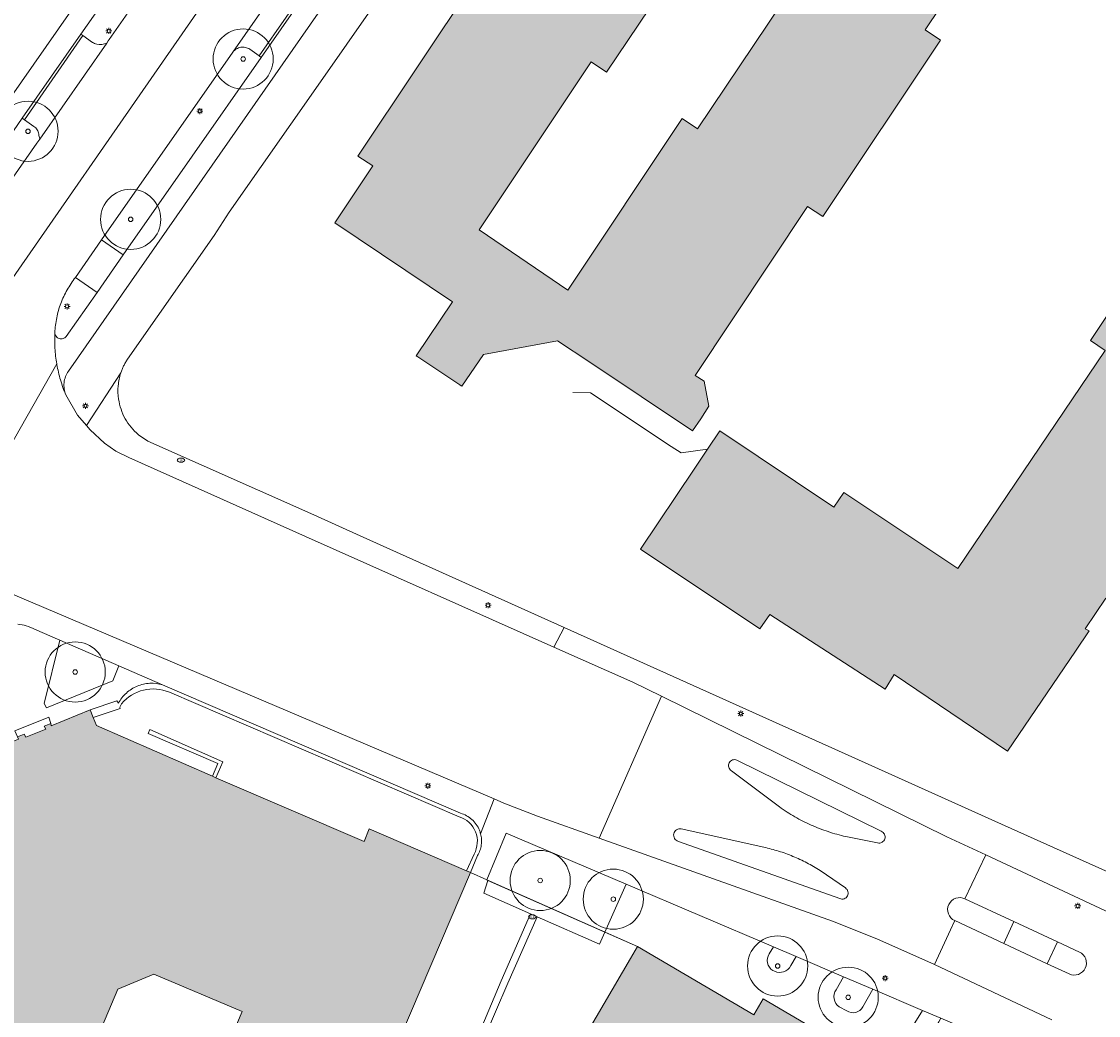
# Model space of a CAD drawing. Header units: metres. Extents: x 187482 to 189800, y 333582 to 335019.
# Tile 65 of 256: x 188172 to 188262, y 334068 to 334151. Entities that reach past the tile are written whole.
import ezdxf
from ezdxf.enums import TextEntityAlignment as Align

# ---------------------------------------------------------------- set-up
doc = ezdxf.new("R2010")
doc.units = ezdxf.units.M
doc.layers.get('0').update_dxf_attribs({"color": 252, "lineweight": 18})
for name, color, linetype, lineweight in [('B-WE-GR-BEPLANTING_CULTUUR_HEESTERS-GV', 252, 'Continuous', 18), ('B-WE-GR-BOOM-S', 252, 'Continuous', 18), ('B-WE-GR-HAAG-G', 252, 'GR-HAAG1-SO', 18), ('B-WE-IE-MEUBILAIR-S', 252, 'Continuous', 18), ('B-WE-IE-TERREINAFSCHEIDING_KUNSTMATIG_HEKWERK-G', 252, 'IE-TERREINAFSCHEIDING_KUNSTMATIG-SO', 18), ('B-WE-IE-TERREINAFSCHEIDING_KUNSTMATIG_MUUR-G', 252, 'IE-TERREINAFSCHEIDING_KUNSTMATIG-SO', 18), ('B-WE-OG-BEBOUWING-GV', 252, 'Continuous', 18), ('B-WE-OG-TERREIN_ERF-GV', 252, 'Continuous', 18), ('B-WE-VH-GESLOTENVERHARDING_ASFALT-GV', 252, 'Continuous', 18), ('B-WE-VH-ONVERHARD_ZAND-GV', 252, 'Continuous', 18), ('B-WE-VH-OPENVERHARDING_BETONELEMENT-GV', 252, 'Continuous', 18), ('B-WE-VH-OPENVERHARDING_BETONSTRAATSTEEN-GV', 252, 'Continuous', 18), ('B-WE-VH-OPENVERHARDING_STRAATBAKSTEEN-GV', 252, 'Continuous', 18), ('B-WE-VH-OPENVERHARDING_TEGEL-GV', 252, 'Continuous', 18)]:
    doc.layers.add(name, color=color, linetype=linetype, lineweight=lineweight)
doc.layers.add('B-WE-OG-BEBOUWING-V', color=7, linetype='Continuous', lineweight=18, true_color=0xf0f0f0)
doc.styles.add('NLCS-ISO', font='NLCS-ISO.ttf')
doc.linetypes.add('GR-HAAG1-SO', pattern='A,6,[176,NLCS.SHX,S=0.125,R=0,X=0,Y=0],-2', length=8)
doc.linetypes.add('IE-TERREINAFSCHEIDING_KUNSTMATIG-SO', pattern='A,4,[82,NLCS.SHX,S=0.75,R=90,X=0,Y=0],4,-2', length=10)

# ---------------------------------------------------------------- blocks, each defined once
blk = doc.blocks.new('SIE-MEUBILAIR_PAAL_LICHTMAST-SO')
for points in [[(-0.62, 0), (-1, 0)], [(-0.71, 0.71), (-0.44, 0.44)], [(0, 1), (0, 0.62)], [(0.44, 0.44), (0.71, 0.71)], [(1, 0), (0.62, 0)], [(-0.71, -0.71), (-0.44, -0.44)], [(0, -0.62), (0, -1)], [(0.44, -0.44), (0.71, -0.71)]]:
    blk.add_lwpolyline(points)
blk.add_circle((0, 0), 0.5)
blk = doc.blocks.new('SIE-MEUBILAIR_PUT_BRANDKRAAN-SO')
blk.add_ellipse((0, 0), major_axis=(1.25, 0), ratio=0.54)
at = {"style": 'NLCS-ISO'}
blk.add_text('bk', height=0.75, dxfattribs=at).set_placement((0.03, 0), align=Align.MIDDLE_CENTER)
blk = doc.blocks.new('SIE-MEUBILAIR_PUT_KOLK-SO')
blk.add_ellipse((0, 0), major_axis=(1.25, 0), ratio=0.54)
at = {"style": 'NLCS-ISO'}
blk.add_text('klk', height=0.75, dxfattribs=at).set_placement((0.03, 0), align=Align.MIDDLE_CENTER)
blk = doc.blocks.new('SGR-BOOM_GBKN-SO')
at = {"color": 0, "linetype": 'ByBlock', "lineweight": 18}
for radius in [2, 0.15]:
    blk.add_circle((0, 0), radius, dxfattribs=at)

msp = doc.modelspace()

# ---------------------------------------------------------------- hatches: boundary and pattern name
at = {"layer": 'B-WE-OG-BEBOUWING-V'}
h = msp.add_hatch(color=256, dxfattribs=at)
h.dxf.hatch_style = 1
h.paths.add_polyline_path([(188237.551, 334135.148), (188238.814, 334134.317), (188248.61, 334148.981), (188247.321, 334149.836), (188253.663, 334159.31), (188245.786, 334164.536), (188243.078, 334166.333), (188236.484, 334156.42), (188237.775, 334155.562), (188228.418, 334141.603), (188227.128, 334142.462), (188217.636, 334128.204), (188210.27, 334133.224), (188219.567, 334147.179), (188220.854, 334146.315), (188230.684, 334160.964), (188229.396, 334161.828), (188238.303, 334175.185), (188238.897, 334176.075), (188230.579, 334181.628), (188229.313, 334182.504), (188219.309, 334167.938), (188220.62, 334167.075), (188211.291, 334153.176), (188209.973, 334154.041), (188200.186, 334139.345), (188201.431, 334138.527), (188198.277, 334133.806), (188208.032, 334127.221), (188205.036, 334122.732), (188205.169, 334122.643), (188208.648, 334120.316), (188208.681, 334120.294), (188208.815, 334120.204), (188210.621, 334122.859), (188216.78, 334123.982), (188219.445, 334122.206), (188228.003, 334116.504), (188228.671, 334117.512), (188229.354, 334118.542), (188228.95, 334120.633), (188228.216, 334121.115)], flags=17)
h = msp.add_hatch(color=256, dxfattribs=at)
h.dxf.hatch_style = 1
h.paths.add_polyline_path([(188269.619, 334139.486), (188269.334, 334139.063), (188270.562, 334138.237), (188261.058, 334124.005), (188262.289, 334123.183), (188250.03, 334105.045), (188240.561, 334111.387), (188239.737, 334110.158), (188230.257, 334116.49), (188229.243, 334114.975), (188228.134, 334113.318), (188223.682, 334106.667), (188233.585, 334100.039), (188234.428, 334101.237), (188244.007, 334095.035), (188244.745, 334096.233), (188254.171, 334089.858), (188259.82, 334098.197), (188260.956, 334099.874), (188260.634, 334100.035), (188262.33, 334102.604), (188262.62, 334102.403), (188262.856, 334102.755), (188272.441, 334117.037), (188271.246, 334117.879), (188280.689, 334132.064), (188279.457, 334132.89), (188279.448, 334132.896)], flags=17)
h = msp.add_hatch(color=256, dxfattribs=at)
h.dxf.hatch_style = 1
h.paths.add_polyline_path([(188141.615, 334003.567), (188139.528, 334005.074), (188138.075, 334003.062), (188140.162, 334001.555)], flags=16)
h.paths.add_polyline_path([(188167.737, 333997.371), (188175.16, 334006.795), (188176.679, 334008.723), (188180.989, 334014.195), (188182.292, 334015.849), (188209.537, 334079.775), (188209.222, 334079.912), (188201.118, 334083.428), (188200.694, 334082.352), (188188.377, 334087.663), (188188.109, 334087.78), (188178.465, 334092.005), (188178.192, 334092.68), (188177.936, 334093.316), (188174.696, 334091.991), (188174.677, 334092.183), (188174.121, 334091.961), (188174.241, 334091.702), (188172.596, 334091.039), (188172.461, 334091.292), (188171.898, 334091.052), (188171.978, 334090.872), (188168.774, 334089.589), (188168.796, 334089.481), (188169.034, 334088.974), (188169.347, 334088.308), (188159.929, 334065.772), (188153.915, 334068.402), (188135.452, 334041.706), (188135.627, 334041.575), (188149.928, 334030.849), (188161.435, 334047.58), (188169.332, 334044.252), (188172.198, 334051.052), (188180.237, 334070.081), (188183.229, 334071.332), (188190.571, 334068.224), (188189.275, 334065.162), (188189.913, 334064.892), (188189.767, 334064.548), (188188.143, 334065.235), (188187.253, 334063.133), (188188.879, 334062.445), (188179.505, 334040.27), (188178.464, 334040.709), (188175.618, 334033.977), (188178.927, 334032.584), (188173.26, 334019.175), (188177.178, 334017.732), (188173.111, 334012.58), (188170.111, 334014.924), (188162.608, 334020.787), (188163.098, 334021.41), (188160.568, 334023.38), (188157.081, 334026.096), (188153.859, 334021.759), (188147.926, 334012.889), (188155.635, 334006.851), (188159.081, 334004.152)], flags=17)
h.paths.add_polyline_path([(188190.417, 334005.793), (188190.138, 334005.953), (188189.953, 334005.628), (188190.231, 334005.469), (188190.275, 334005.443), (188190.46, 334005.768)], flags=16)
h = msp.add_hatch(color=256, dxfattribs=at)
h.dxf.hatch_style = 1
h.paths.add_polyline_path([(188190.417, 334005.793), (188190.138, 334005.953), (188189.953, 334005.628), (188190.231, 334005.469), (188190.275, 334005.443), (188190.46, 334005.768)], flags=16)
h.paths.add_polyline_path([(188239.694, 334055.391), (188240.224, 334056.385), (188242.171, 334059.71), (188242.296, 334059.924), (188244.12, 334063.039), (188244.214, 334063.2), (188244.01, 334063.32), (188233.854, 334069.285), (188233.101, 334067.954), (188223.412, 334073.619), (188222.832, 334072.628), (188212.55, 334055.062), (188212.762, 334054.936), (188211.647, 334053.129), (188213.134, 334052.212), (188199.953, 334030.029), (188204.427, 334027.269), (188202.372, 334024.076), (188200.643, 334025.082), (188190.49, 334007.637), (188190.302, 334007.314), (188190.762, 334007.047), (188191.094, 334006.854), (188193.458, 334005.48), (188193.863, 334005.245), (188195.833, 334004.1), (188194.897, 334002.473), (188210.893, 333993.105), (188211.088, 333992.991), (188222.397, 334012.318), (188220.8, 334013.252), (188230.171, 334029.262), (188231.766, 334028.326), (188240.707, 334043.559), (188242.684, 334046.927), (188242.262, 334047.176), (188242.207, 334047.208), (188242.059, 334047.296), (188236.288, 334050.7), (188237.199, 334052.251), (188237.644, 334051.994)], flags=17)

# ---------------------------------------------------------------- linework, layer by layer
at = {"layer": 'B-WE-GR-BEPLANTING_CULTUUR_HEESTERS-GV', "flags": 128}
for points in [[(188179.309, 334148.744), (188179.434, 334148.923), (188179.52, 334149.046), (188182.434, 334153.208), (188180.645, 334154.466), (188177.168, 334149.471)], [(188177.168, 334149.471), (188177.318, 334149.366), (188178.128, 334148.8)], [(188192.157, 334147.547), (188191.985, 334147.667), (188191.191, 334148.223)], [(188189.798, 334147.978), (188178.875, 334132.393), (188180.664, 334131.139), (188192.157, 334147.547)], [(188173.258, 334141.815), (188172.465, 334142.366), (188172.293, 334142.485), (188169.721, 334138.799), (188171.528, 334137.578), (188173.509, 334140.424), (188173.739, 334140.753)]]:
    msp.add_lwpolyline(points, dxfattribs=at)
at = {"layer": 'B-WE-GR-BEPLANTING_CULTUUR_HEESTERS-GV'}
for points in [[(188178.128, 334148.8, 0.097635), (188178.485, 334148.643)], [(188178.485, 334148.643, 0.160781), (188179.309, 334148.744)], [(188190.08, 334148.248, 0.097859), (188189.798, 334147.978)], [(188190.444, 334148.389, 0.096563), (188190.08, 334148.248)], [(188190.834, 334148.38, 0.099947), (188190.444, 334148.389)], [(188191.191, 334148.223, 0.097635), (188190.834, 334148.38)], [(188173.529, 334141.535, 0.096193), (188173.258, 334141.815)], [(188173.672, 334141.172, 0.095679), (188173.529, 334141.535)], [(188173.739, 334140.753, -0.070843), (188173.672, 334141.172)]]:
    msp.add_lwpolyline(points, format="xyb", dxfattribs=at)
at = {"layer": 'B-WE-GR-BEPLANTING_CULTUUR_HEESTERS-GV', "flags": 128}
msp.add_lwpolyline([(188210.903, 334079.169), (188210.989, 334079.131), (188220.702, 334074.821), (188222.474, 334078.804), (188212.507, 334083.047)], close=True, dxfattribs=at)
at = {"layer": 'B-WE-GR-HAAG-G', "ltscale": 0.2, "flags": 128}
msp.add_lwpolyline([(188253.674, 334083.797), (188240.684, 334089.64)], dxfattribs=at)
at = {"layer": 'B-WE-IE-TERREINAFSCHEIDING_KUNSTMATIG_HEKWERK-G', "ltscale": 0.2, "flags": 128}
for points in [[(188223.412, 334073.619), (188210.903, 334079.169), (188209.537, 334079.775)], [(188244.01, 334063.32), (188247.095, 334068.324)]]:
    msp.add_lwpolyline(points, dxfattribs=at)
at = {"layer": 'B-WE-IE-TERREINAFSCHEIDING_KUNSTMATIG_MUUR-G', "ltscale": 0.2, "flags": 128}
for points in [[(188218.034, 334119.676), (188219.52, 334119.665), (188226.229, 334115.204), (188227.043, 334114.663), (188229.243, 334114.975)], [(188208.71, 334084.716), (188183.953, 334095.387)], [(188184.515, 334094.77), (188208.589, 334084.417)], [(188180.276, 334093.865), (188180.163, 334094.061), (188177.936, 334093.316)], [(188178.192, 334092.68), (188180.438, 334093.416), (188180.4, 334093.536), (188180.548, 334093.818)], [(188188.377, 334087.663), (188188.961, 334088.994), (188182.896, 334091.664), (188182.756, 334091.346), (188188.542, 334088.844), (188188.109, 334087.78)], [(188210.334, 334083.156), (188210.308, 334083.228), (188210.281, 334083.299)], [(188209.836, 334081.317), (188209.222, 334079.912)], [(188209.537, 334079.775), (188210.134, 334081.188)]]:
    msp.add_lwpolyline(points, dxfattribs=at)
at = {"layer": 'B-WE-IE-TERREINAFSCHEIDING_KUNSTMATIG_MUUR-G', "ltscale": 0.2}
for points in [[(188182.89, 334095.511, 0.085207), (188181.846, 334095.274)], [(188183.953, 334095.387, 0.08472), (188182.89, 334095.511)], [(188180.94, 334094.704, 0.084361), (188180.276, 334093.865)], [(188180.548, 334093.818, -0.33169), (188184.515, 334094.77)], [(188181.846, 334095.274, 0.083977), (188180.94, 334094.704)], [(188209.659, 334084.189, 0.112563), (188208.71, 334084.716)], [(188208.589, 334084.417, -0.481549), (188209.836, 334081.317)], [(188210.281, 334083.299, 0.113929), (188209.659, 334084.189)], [(188210.377, 334083.009, 0.020633), (188210.334, 334083.156)], [(188210.452, 334082.545, 0.049665), (188210.377, 334083.009)], [(188210.328, 334081.617, 0.050522), (188210.435, 334082.075)], [(188210.435, 334082.075, 0.049026), (188210.452, 334082.545)], [(188210.134, 334081.188, 0.046581), (188210.328, 334081.617)]]:
    msp.add_lwpolyline(points, format="xyb", dxfattribs=at)
at = {"layer": 'B-WE-OG-BEBOUWING-GV', "flags": 128}
for points in [[(188237.775, 334155.562), (188228.418, 334141.603), (188227.128, 334142.462), (188217.636, 334128.204), (188210.27, 334133.224), (188219.567, 334147.179), (188220.854, 334146.315), (188230.684, 334160.964)], [(188209.973, 334154.041), (188200.186, 334139.345), (188201.431, 334138.527), (188198.277, 334133.806), (188208.032, 334127.221), (188205.036, 334122.732), (188205.169, 334122.643), (188208.648, 334120.316), (188208.681, 334120.294), (188208.815, 334120.204), (188210.621, 334122.859), (188216.78, 334123.982), (188219.445, 334122.206), (188228.003, 334116.504), (188228.671, 334117.512), (188229.354, 334118.542), (188228.95, 334120.633), (188228.216, 334121.115), (188237.551, 334135.148), (188238.814, 334134.317), (188248.61, 334148.981), (188247.321, 334149.836), (188253.663, 334159.31)], [(188270.562, 334138.237), (188261.058, 334124.005), (188262.289, 334123.183), (188250.03, 334105.045), (188240.561, 334111.387), (188239.737, 334110.158), (188230.257, 334116.49), (188229.243, 334114.975), (188228.134, 334113.318), (188223.682, 334106.667), (188233.585, 334100.039), (188234.428, 334101.237), (188244.007, 334095.035), (188244.745, 334096.233), (188254.171, 334089.858), (188259.82, 334098.197), (188260.956, 334099.874), (188260.634, 334100.035), (188262.33, 334102.604)], [(188167.737, 333997.371), (188175.16, 334006.795), (188176.679, 334008.723), (188180.989, 334014.195), (188182.292, 334015.849), (188209.537, 334079.775), (188209.222, 334079.912), (188201.118, 334083.428), (188200.694, 334082.352), (188188.377, 334087.663), (188188.109, 334087.78), (188178.465, 334092.005), (188178.192, 334092.68), (188177.936, 334093.316), (188174.696, 334091.991), (188174.677, 334092.183), (188174.121, 334091.961), (188174.241, 334091.702), (188172.596, 334091.039), (188172.461, 334091.292), (188171.898, 334091.052)], [(188244.01, 334063.32), (188233.854, 334069.285), (188233.101, 334067.954), (188223.412, 334073.619), (188222.832, 334072.628), (188212.55, 334055.062)], [(188172.198, 334051.052), (188180.237, 334070.081), (188183.229, 334071.332), (188190.571, 334068.224), (188189.275, 334065.162), (188189.913, 334064.892), (188189.767, 334064.548), (188188.143, 334065.235), (188187.253, 334063.133), (188188.879, 334062.445), (188179.505, 334040.27), (188178.464, 334040.709), (188175.618, 334033.977), (188178.927, 334032.584), (188173.26, 334019.175), (188177.178, 334017.732), (188173.111, 334012.58), (188170.111, 334014.924)]]:
    msp.add_lwpolyline(points, dxfattribs=at)
at = {"layer": 'B-WE-OG-TERREIN_ERF-GV', "flags": 128}
for points in [[(188225.783, 334186.601), (188197.264, 334145.797), (188189.486, 334134.681), (188188.239, 334132.741), (188181.029, 334122.451)], [(188230.684, 334160.964), (188220.854, 334146.315), (188219.567, 334147.179), (188210.27, 334133.224), (188217.636, 334128.204), (188227.128, 334142.462), (188228.418, 334141.603), (188237.775, 334155.562)], [(188253.663, 334159.31), (188247.321, 334149.836), (188248.61, 334148.981), (188238.814, 334134.317), (188237.551, 334135.148), (188228.216, 334121.115), (188228.95, 334120.633), (188229.354, 334118.542), (188228.671, 334117.512), (188228.003, 334116.504), (188219.445, 334122.206), (188216.78, 334123.982), (188210.621, 334122.859), (188208.815, 334120.204), (188208.681, 334120.294), (188208.648, 334120.316), (188205.169, 334122.643), (188205.036, 334122.732), (188208.032, 334127.221), (188198.277, 334133.806), (188201.431, 334138.527), (188200.186, 334139.345), (188209.973, 334154.041)], [(188181.941, 334116.182), (188182.739, 334115.637), (188196.513, 334109.521), (188200.375, 334107.779), (188217.32, 334100.154), (188240.684, 334089.64), (188253.674, 334083.797), (188263.912, 334079.191), (188266.507, 334080.043), (188270.817, 334087.941), (188269.531, 334092.796), (188269.054, 334094.743), (188268.805, 334096.4), (188268.985, 334097.3), (188275.237, 334110.313), (188284.758, 334129.351), (188290.413, 334139.416), (188293.672, 334140.921), (188294.062, 334140.752), (188297.293, 334142.171), (188301.354, 334152.45)], [(188262.33, 334102.604), (188260.634, 334100.035), (188260.956, 334099.874), (188259.82, 334098.197), (188254.171, 334089.858), (188244.745, 334096.233), (188244.007, 334095.035), (188234.428, 334101.237), (188233.585, 334100.039), (188223.682, 334106.667), (188228.134, 334113.318), (188229.243, 334114.975), (188230.257, 334116.49), (188239.737, 334110.158), (188240.561, 334111.387), (188250.03, 334105.045), (188262.289, 334123.183), (188261.058, 334124.005), (188270.562, 334138.237)], [(188183.953, 334095.387), (188180.312, 334096.97), (188179.823, 334095.715), (188174.295, 334093.469), (188174.119, 334093.845), (188175.41, 334099.094), (188173.295, 334100.012)], [(188208.71, 334084.716), (188183.953, 334095.387)], [(188180.276, 334093.865), (188180.163, 334094.061), (188177.936, 334093.316), (188178.192, 334092.68), (188178.465, 334092.005), (188188.109, 334087.78), (188188.377, 334087.663), (188200.694, 334082.352), (188201.118, 334083.428), (188209.222, 334079.912), (188209.537, 334079.775), (188210.134, 334081.188)], [(188177.936, 334093.316), (188180.163, 334094.061), (188180.276, 334093.865)], [(188163.584, 334088.893), (188166.493, 334088.393), (188168.796, 334089.481), (188168.774, 334089.589), (188171.978, 334090.872), (188171.898, 334091.052), (188171.672, 334091.56), (188174.489, 334092.686), (188174.677, 334092.183), (188174.696, 334091.991), (188177.936, 334093.316)], [(188210.334, 334083.156), (188210.308, 334083.228), (188210.281, 334083.299)], [(188170.111, 334014.924), (188173.111, 334012.58), (188177.178, 334017.732), (188173.26, 334019.175), (188178.927, 334032.584), (188175.618, 334033.977), (188178.464, 334040.709), (188179.505, 334040.27), (188188.879, 334062.445), (188187.253, 334063.133), (188188.143, 334065.235), (188189.767, 334064.548), (188189.913, 334064.892), (188189.275, 334065.162), (188190.571, 334068.224), (188183.229, 334071.332), (188180.237, 334070.081), (188172.198, 334051.052)]]:
    msp.add_lwpolyline(points, dxfattribs=at)
at = {"layer": 'B-WE-OG-TERREIN_ERF-GV'}
for points in [[(188180.864, 334122.181, 0.016939), (188180.717, 334121.901)], [(188181.029, 334122.451, 0.016779), (188180.864, 334122.181)], [(188180.481, 334121.315, 0.056848), (188180.262, 334120.24)], [(188180.59, 334121.612, 0.015926), (188180.481, 334121.315)], [(188180.717, 334121.901, 0.018324), (188180.59, 334121.612)], [(188180.262, 334120.24, 0.058371), (188180.294, 334119.143)], [(188180.294, 334119.143, 0.090675), (188180.846, 334117.511)], [(188180.846, 334117.511, 0.090789), (188181.941, 334116.182)], [(188173.295, 334100.012, 0.089037), (188171.913, 334100.437)], [(188182.89, 334095.511, 0.085207), (188181.846, 334095.274)], [(188181.846, 334095.274, -0.085207), (188182.89, 334095.511)], [(188183.953, 334095.387, 0.08472), (188182.89, 334095.511)], [(188182.89, 334095.511, -0.08472), (188183.953, 334095.387)], [(188180.94, 334094.704, 0.084361), (188180.276, 334093.865)], [(188180.276, 334093.865, -0.084361), (188180.94, 334094.704)], [(188181.846, 334095.274, 0.083977), (188180.94, 334094.704)], [(188180.94, 334094.704, -0.083977), (188181.846, 334095.274)], [(188209.659, 334084.189, 0.112563), (188208.71, 334084.716)], [(188210.281, 334083.299, 0.113929), (188209.659, 334084.189)], [(188210.377, 334083.009, 0.020633), (188210.334, 334083.156)], [(188210.452, 334082.545, 0.049665), (188210.377, 334083.009)], [(188210.328, 334081.617, 0.050522), (188210.435, 334082.075)], [(188210.435, 334082.075, 0.049026), (188210.452, 334082.545)], [(188210.134, 334081.188, 0.046581), (188210.328, 334081.617)]]:
    msp.add_lwpolyline(points, format="xyb", dxfattribs=at)
at = {"layer": 'B-WE-OG-TERREIN_ERF-GV', "flags": 128}
for points in [[(188180.312, 334096.97), (188175.41, 334099.094), (188174.119, 334093.845), (188174.295, 334093.469), (188179.823, 334095.715)], [(188171.898, 334091.052), (188172.461, 334091.292), (188172.596, 334091.039), (188174.241, 334091.702), (188174.121, 334091.961), (188174.677, 334092.183), (188174.489, 334092.686), (188171.672, 334091.56)]]:
    msp.add_lwpolyline(points, close=True, dxfattribs=at)
at = {"layer": 'B-WE-VH-GESLOTENVERHARDING_ASFALT-GV', "flags": 128}
for points in [[(188153.193, 334119.909), (188151.315, 334116.929), (188160.025, 334112.733), (188229.83, 334213.289), (188229.62, 334213.417)], [(188230.067, 334213.144), (188229.83, 334213.289), (188160.025, 334112.733), (188167.746, 334109.014), (188175.157, 334122.066)], [(188176.713, 334129.249), (188178.875, 334132.393), (188189.798, 334147.978), (188197.538, 334159.123), (188198.942, 334161.145), (188199.23, 334161.556), (188208.956, 334175.496), (188209.236, 334175.899), (188217.841, 334188.245)], [(188192.417, 334167.488), (188191.017, 334165.48), (188189.321, 334163.052), (188189.29, 334163.007), (188187.21, 334160.029), (188185.337, 334157.354), (188182.434, 334153.208), (188179.52, 334149.046), (188179.434, 334148.923), (188179.309, 334148.744), (188173.739, 334140.753), (188173.509, 334140.424), (188171.528, 334137.578), (188169.275, 334134.371), (188162.825, 334125.059), (188162.143, 334124.074)], [(188175.165, 334122.023), (188175.161, 334122.045), (188175.157, 334122.066), (188167.746, 334109.014), (188165.199, 334104.53)], [(188211.513, 334085.9), (188212.311, 334085.561), (188215.107, 334084.478), (188220.23, 334082.652), (188225.406, 334094.43), (188223.021, 334095.602), (188216.472, 334098.523), (188195.842, 334107.724), (188181.135, 334114.277), (188180.079, 334114.805), (188179.114, 334115.484), (188177.922, 334116.578), (188177.617, 334116.942), (188176.882, 334117.818), (188175.913, 334119.485)], [(188166.88, 334104.402), (188168.545, 334104.067), (188170.141, 334103.486), (188170.954, 334103.14), (188211.513, 334085.9)], [(188225.406, 334094.43), (188220.23, 334082.652), (188239.62, 334075.742), (188243.321, 334074.264), (188248.11, 334072.137), (188249.421, 334075.007), (188249.781, 334075.79)], [(188250.634, 334077.59), (188252.356, 334081.251), (188249.128, 334082.745), (188225.406, 334094.43)], [(188231.682, 334089.125), (188243.669, 334083.209)], [(188235.215, 334085.231), (188231.218, 334088.247)], [(188227.061, 334083.405), (188233.919, 334081.887)], [(188243.37, 334082.244), (188240.735, 334082.772)], [(188240.224, 334077.612), (188226.814, 334082.375)], [(188238.588, 334079.956), (188240.699, 334078.497)]]:
    msp.add_lwpolyline(points, dxfattribs=at)
at = {"layer": 'B-WE-VH-GESLOTENVERHARDING_ASFALT-GV'}
for points in [[(188176.018, 334128.219, -0.039957), (188176.713, 334129.249)], [(188175.493, 334127.092, -0.039942), (188176.018, 334128.219)], [(188175.152, 334125.897, -0.03924), (188175.493, 334127.092)], [(188175.002, 334124.664, -0.039042), (188175.152, 334125.897)], [(188174.987, 334124.012, -0.013796), (188175.002, 334124.664)], [(188175.008, 334123.361, -0.01386), (188174.987, 334124.012)], [(188175.065, 334122.711, -0.013741), (188175.008, 334123.361)], [(188175.157, 334122.066, -0.012373), (188175.065, 334122.711)], [(188175.468, 334120.733, -0.028563), (188175.165, 334122.023)], [(188175.913, 334119.485, -0.027923), (188175.468, 334120.733)], [(188231.045, 334088.9, -0.187339), (188231.32, 334089.137)], [(188231.32, 334089.137, -0.187822), (188231.682, 334089.125)], [(188231.004, 334088.54, -0.186227), (188231.045, 334088.9)], [(188231.218, 334088.247, -0.191287), (188231.004, 334088.54)], [(188236.498, 334084.415, -0.02517), (188235.215, 334085.231)], [(188237.854, 334083.729, -0.025311), (188236.498, 334084.415)], [(188239.271, 334083.18, -0.024567), (188237.854, 334083.729)], [(188226.498, 334082.617, -0.19572), (188226.439, 334083.01)], [(188226.439, 334083.01, -0.194965), (188226.67, 334083.333)], [(188226.67, 334083.333, -0.193921), (188227.061, 334083.405)], [(188240.735, 334082.772, -0.024584), (188239.271, 334083.18)], [(188243.669, 334083.209, -0.19386), (188243.944, 334082.958)], [(188243.944, 334082.958, -0.190957), (188243.973, 334082.586)], [(188226.814, 334082.375, -0.196996), (188226.498, 334082.617)], [(188233.919, 334081.887, -0.021209), (188235.146, 334081.561)], [(188243.739, 334082.296, -0.190129), (188243.37, 334082.244)], [(188243.973, 334082.586, -0.194475), (188243.739, 334082.296)], [(188235.146, 334081.561, -0.022417), (188236.339, 334081.128)], [(188236.339, 334081.128, -0.022569), (188237.489, 334080.592)], [(188237.489, 334080.592, -0.022276), (188238.588, 334079.956)], [(188240.699, 334078.497, -0.190098), (188240.912, 334078.199)], [(188240.59, 334077.599, -0.188481), (188240.224, 334077.612)], [(188240.868, 334077.836, -0.188547), (188240.59, 334077.599)], [(188240.912, 334078.199, -0.186921), (188240.868, 334077.836)], [(188249.288, 334077.126, -0.201931), (188249.863, 334077.641)], [(188249.863, 334077.641, -0.201102), (188250.634, 334077.59)], [(188249.254, 334076.354, -0.202137), (188249.288, 334077.126)], [(188249.781, 334075.79, -0.202614), (188249.254, 334076.354)]]:
    msp.add_lwpolyline(points, format="xyb", dxfattribs=at)
at = {"layer": 'B-WE-VH-ONVERHARD_ZAND-GV'}
for points in [[(188234.366, 334073.014, 0.423547), (188234.664, 334071.64)], [(188234.792, 334071.568, 0.394598), (188236.153, 334072.041)], [(188239.919, 334070.023, 0.423393), (188240.173, 334068.628)], [(188240.825, 334068.276, 0.434456), (188242.137, 334068.612)]]:
    msp.add_lwpolyline(points, format="xyb", dxfattribs=at)
at = {"layer": 'B-WE-VH-ONVERHARD_ZAND-GV', "flags": 128}
for points in [[(188236.153, 334072.041), (188236.6, 334072.791), (188234.719, 334073.592), (188234.366, 334073.014)], [(188234.664, 334071.64), (188234.792, 334071.568)], [(188242.137, 334068.612), (188242.984, 334070.074), (188240.547, 334071.111), (188239.919, 334070.023)], [(188240.173, 334068.628), (188240.825, 334068.276)]]:
    msp.add_lwpolyline(points, dxfattribs=at)
at = {"layer": 'B-WE-VH-OPENVERHARDING_BETONELEMENT-GV', "flags": 128}
msp.add_lwpolyline([(188172.465, 334142.366), (188177.318, 334149.366), (188177.168, 334149.471), (188172.293, 334142.485)], close=True, dxfattribs=at)
at = {"layer": 'B-WE-VH-OPENVERHARDING_BETONSTRAATSTEEN-GV', "flags": 128}
for points in [[(188167.489, 334135.606), (188169.721, 334138.799), (188172.293, 334142.485), (188177.168, 334149.471), (188180.645, 334154.466), (188183.538, 334158.613), (188185.438, 334161.336), (188193.885, 334173.441), (188195.858, 334176.268), (188218.957, 334209.373), (188227.298, 334220.899), (188236.792, 334234.535), (188238.353, 334236.778), (188239.065, 334237.801), (188242.565, 334242.824), (188252.13, 334256.55), (188256.425, 334262.713), (188254.936, 334263.731), (188225.764, 334221.841), (188217.127, 334209.888), (188154.978, 334120.817)], [(188176.121, 334121.469), (188231.876, 334201.433), (188239.173, 334212.237), (188268.318, 334254.076), (188266.872, 334255.121), (188266.087, 334253.997), (188264.625, 334251.903), (188260.857, 334246.506), (188259.311, 334244.292), (188259.166, 334244.397), (188249.457, 334230.491), (188249.612, 334230.382), (188248.898, 334229.357), (188246.258, 334225.548), (188242.974, 334220.825), (188240.259, 334216.919), (188237.81, 334213.393)], [(188237.81, 334213.393), (188230.21, 334202.177), (188224.329, 334193.726), (188220.513, 334188.243), (188219.069, 334186.169), (188192.157, 334147.547), (188180.664, 334131.139), (188178.508, 334128.014), (188175.94, 334124.347)], [(188191.191, 334148.223), (188191.985, 334147.667), (188218.903, 334186.285)], [(188197.538, 334159.123), (188189.798, 334147.978)], [(188177.318, 334149.366), (188172.465, 334142.366), (188173.258, 334141.815)], [(188178.128, 334148.8), (188177.318, 334149.366)], [(188173.739, 334140.753), (188179.309, 334148.744)], [(188175.157, 334122.066), (188175.161, 334122.045), (188175.165, 334122.023)], [(188243.669, 334083.209), (188231.682, 334089.125)], [(188231.218, 334088.247), (188235.215, 334085.231)], [(188233.919, 334081.887), (188227.061, 334083.405)], [(188240.735, 334082.772), (188243.37, 334082.244)], [(188226.814, 334082.375), (188240.224, 334077.612)], [(188262.725, 334076.409), (188252.356, 334081.251), (188250.634, 334077.59), (188254.703, 334075.702), (188258.332, 334074.022), (188260.156, 334073.174)], [(188240.699, 334078.497), (188238.588, 334079.956)], [(188253.858, 334073.894), (188254.703, 334075.702), (188250.634, 334077.59)], [(188209.561, 334063.441), (188212.645, 334070.587), (188215.086, 334076.11), (188214.517, 334076.36), (188212.095, 334070.78), (188209.106, 334063.658)], [(188249.781, 334075.79), (188249.421, 334075.007), (188248.11, 334072.137), (188257.856, 334067.549)], [(188249.781, 334075.79), (188253.858, 334073.894)], [(188259.3, 334071.349), (188257.477, 334072.202), (188253.858, 334073.894), (188249.781, 334075.79)], [(188260.156, 334073.174), (188258.332, 334074.022), (188257.477, 334072.202)], [(188257.477, 334072.202), (188259.3, 334071.349)]]:
    msp.add_lwpolyline(points, dxfattribs=at)
msp.add_lwpolyline([(188219.069, 334186.169), (188218.903, 334186.285), (188191.985, 334147.667), (188192.157, 334147.547)], close=True, dxfattribs=at)
at = {"layer": 'B-WE-VH-OPENVERHARDING_BETONSTRAATSTEEN-GV'}
for points in [[(188178.485, 334148.643, -0.097635), (188178.128, 334148.8)], [(188179.309, 334148.744, -0.160781), (188178.485, 334148.643)], [(188189.798, 334147.978, -0.097859), (188190.08, 334148.248)], [(188190.08, 334148.248, -0.096563), (188190.444, 334148.389)], [(188190.444, 334148.389, -0.099947), (188190.834, 334148.38)], [(188190.834, 334148.38, -0.097635), (188191.191, 334148.223)], [(188173.258, 334141.815, -0.096193), (188173.529, 334141.535)], [(188173.529, 334141.535, -0.095679), (188173.672, 334141.172)], [(188173.672, 334141.172, 0.070843), (188173.739, 334140.753)], [(188175.002, 334124.664, 0.013796), (188174.987, 334124.012)], [(188174.987, 334124.012, 0.01386), (188175.008, 334123.361)], [(188175.101, 334124.36, -0.155278), (188175.002, 334124.664)], [(188175.358, 334124.17, -0.154578), (188175.101, 334124.36)], [(188175.677, 334124.165, -0.153616), (188175.358, 334124.17)], [(188175.94, 334124.347, -0.15444), (188175.677, 334124.165)], [(188175.008, 334123.361, 0.013741), (188175.065, 334122.711)], [(188175.065, 334122.711, 0.012373), (188175.157, 334122.066)], [(188175.165, 334122.023, 0.028563), (188175.468, 334120.733)], [(188175.883, 334121.008, -0.061219), (188176.121, 334121.469)], [(188175.468, 334120.733, 0.027923), (188175.913, 334119.485)], [(188175.776, 334119.985, -0.061753), (188175.766, 334120.503)], [(188175.766, 334120.503, -0.061307), (188175.883, 334121.008)], [(188175.913, 334119.485, -0.061748), (188175.776, 334119.985)], [(188231.32, 334089.137, 0.187339), (188231.045, 334088.9)], [(188231.682, 334089.125, 0.187822), (188231.32, 334089.137)], [(188231.045, 334088.9, 0.186227), (188231.004, 334088.54)], [(188231.004, 334088.54, 0.191287), (188231.218, 334088.247)], [(188235.215, 334085.231, 0.02517), (188236.498, 334084.415)], [(188236.498, 334084.415, 0.025311), (188237.854, 334083.729)], [(188237.854, 334083.729, 0.024567), (188239.271, 334083.18)], [(188226.439, 334083.01, 0.19572), (188226.498, 334082.617)], [(188226.67, 334083.333, 0.194965), (188226.439, 334083.01)], [(188227.061, 334083.405, 0.193921), (188226.67, 334083.333)], [(188239.271, 334083.18, 0.024584), (188240.735, 334082.772)], [(188243.944, 334082.958, 0.19386), (188243.669, 334083.209)], [(188243.973, 334082.586, 0.190957), (188243.944, 334082.958)], [(188226.498, 334082.617, 0.196996), (188226.814, 334082.375)], [(188235.146, 334081.561, 0.021209), (188233.919, 334081.887)], [(188243.37, 334082.244, 0.190129), (188243.739, 334082.296)], [(188243.739, 334082.296, 0.194475), (188243.973, 334082.586)], [(188236.339, 334081.128, 0.022417), (188235.146, 334081.561)], [(188237.489, 334080.592, 0.022569), (188236.339, 334081.128)], [(188238.588, 334079.956, 0.022276), (188237.489, 334080.592)], [(188240.912, 334078.199, 0.190098), (188240.699, 334078.497)], [(188240.224, 334077.612, 0.188481), (188240.59, 334077.599)], [(188240.59, 334077.599, 0.188547), (188240.868, 334077.836)], [(188240.868, 334077.836, 0.186921), (188240.912, 334078.199)], [(188249.863, 334077.641, 0.201931), (188249.288, 334077.126)], [(188250.634, 334077.59, 0.201102), (188249.863, 334077.641)], [(188249.288, 334077.126, 0.202137), (188249.254, 334076.354)], [(188249.254, 334076.354, 0.202614), (188249.781, 334075.79)], [(188260.671, 334072.604, 0.198161), (188260.156, 334073.174)], [(188260.156, 334073.174, -0.198161), (188260.671, 334072.604)], [(188260.635, 334071.836, 0.19797), (188260.671, 334072.604)], [(188260.671, 334072.604, -0.19797), (188260.635, 334071.836)], [(188259.3, 334071.349, 0.197899), (188260.068, 334071.317)], [(188260.068, 334071.317, -0.197899), (188259.3, 334071.349)], [(188260.068, 334071.317, 0.198913), (188260.635, 334071.836)], [(188260.635, 334071.836, -0.198913), (188260.068, 334071.317)]]:
    msp.add_lwpolyline(points, format="xyb", dxfattribs=at)
at = {"layer": 'B-WE-VH-OPENVERHARDING_STRAATBAKSTEEN-GV', "flags": 128}
for points in [[(188237.485, 334203.476), (188240.801, 334208.261), (188244.004, 334212.883), (188243.879, 334213.048), (188244.877, 334214.157), (188248.692, 334218.951), (188250.221, 334221.182), (188250.07, 334221.327), (188251.966, 334223.947), (188253.063, 334223.224), (188253.358, 334223.637), (188251.051, 334225.235), (188251.141, 334225.359), (188253.021, 334227.963), (188259.196, 334236.513), (188262.382, 334240.926), (188270.527, 334252.55), (188268.318, 334254.076), (188239.173, 334212.237), (188231.876, 334201.433), (188176.121, 334121.469)], [(188154.978, 334120.817), (188217.127, 334209.888)], [(188181.029, 334122.451), (188188.239, 334132.741), (188189.486, 334134.681), (188197.264, 334145.797), (188225.783, 334186.601), (188226.75, 334187.985), (188230.476, 334193.361), (188234.143, 334198.653), (188237.485, 334203.476)], [(188175.94, 334124.347), (188178.508, 334128.014), (188176.713, 334129.249)], [(188175.913, 334119.485), (188176.882, 334117.818), (188177.617, 334116.942), (188180.481, 334121.315)], [(188180.481, 334121.315), (188177.617, 334116.942)], [(188177.617, 334116.942), (188177.922, 334116.578), (188179.114, 334115.484), (188180.079, 334114.805), (188181.135, 334114.277), (188195.842, 334107.724), (188216.472, 334098.523), (188217.32, 334100.154), (188200.375, 334107.779), (188196.513, 334109.521), (188182.739, 334115.637), (188181.941, 334116.182)], [(188211.513, 334085.9), (188170.954, 334103.14), (188168.112, 334098.759)], [(188173.295, 334100.012), (188175.41, 334099.094), (188180.312, 334096.97), (188183.953, 334095.387), (188208.71, 334084.716)], [(188210.377, 334083.009), (188211.513, 334085.9)], [(188210.281, 334083.299), (188210.308, 334083.228), (188210.334, 334083.156)], [(188234.366, 334073.014), (188234.719, 334073.592), (188222.474, 334078.804), (188220.702, 334074.821)], [(188220.702, 334074.821), (188223.412, 334073.619), (188233.101, 334067.954), (188233.854, 334069.285), (188244.01, 334063.32), (188244.214, 334063.2), (188245.567, 334062.415), (188248.466, 334067.374), (188248.638, 334067.667), (188247.095, 334068.324), (188242.984, 334070.074), (188242.137, 334068.612)], [(188239.919, 334070.023), (188240.547, 334071.111), (188236.6, 334072.791), (188236.153, 334072.041)], [(188234.792, 334071.568), (188234.664, 334071.64)], [(188240.825, 334068.276), (188240.173, 334068.628)]]:
    msp.add_lwpolyline(points, dxfattribs=at)
msp.add_lwpolyline([(188178.508, 334128.014), (188180.664, 334131.139), (188178.875, 334132.393), (188176.713, 334129.249)], close=True, dxfattribs=at)
at = {"layer": 'B-WE-VH-OPENVERHARDING_STRAATBAKSTEEN-GV'}
for points in [[(188176.713, 334129.249, 0.039957), (188176.018, 334128.219)], [(188176.018, 334128.219, 0.039942), (188175.493, 334127.092)], [(188175.493, 334127.092, 0.03924), (188175.152, 334125.897)], [(188175.152, 334125.897, 0.039042), (188175.002, 334124.664)], [(188175.002, 334124.664, 0.155278), (188175.101, 334124.36)], [(188175.101, 334124.36, 0.154578), (188175.358, 334124.17)], [(188175.358, 334124.17, 0.153616), (188175.677, 334124.165)], [(188175.677, 334124.165, 0.15444), (188175.94, 334124.347)], [(188180.717, 334121.901, -0.016939), (188180.864, 334122.181)], [(188180.864, 334122.181, -0.016779), (188181.029, 334122.451)], [(188176.121, 334121.469, 0.061219), (188175.883, 334121.008)], [(188180.262, 334120.24, -0.056848), (188180.481, 334121.315)], [(188180.481, 334121.315, -0.015926), (188180.59, 334121.612)], [(188180.59, 334121.612, -0.018324), (188180.717, 334121.901)], [(188175.766, 334120.503, 0.061753), (188175.776, 334119.985)], [(188175.883, 334121.008, 0.061307), (188175.766, 334120.503)], [(188175.776, 334119.985, 0.061748), (188175.913, 334119.485)], [(188180.294, 334119.143, -0.058371), (188180.262, 334120.24)], [(188180.846, 334117.511, -0.090675), (188180.294, 334119.143)], [(188181.941, 334116.182, -0.090789), (188180.846, 334117.511)], [(188171.913, 334100.437, -0.089037), (188173.295, 334100.012)], [(188208.71, 334084.716, -0.112563), (188209.659, 334084.189)], [(188209.659, 334084.189, -0.113929), (188210.281, 334083.299)], [(188210.334, 334083.156, -0.020633), (188210.377, 334083.009)], [(188234.664, 334071.64, -0.423547), (188234.366, 334073.014)], [(188236.153, 334072.041, -0.394598), (188234.792, 334071.568)], [(188240.173, 334068.628, -0.423393), (188239.919, 334070.023)], [(188242.137, 334068.612, -0.434456), (188240.825, 334068.276)]]:
    msp.add_lwpolyline(points, format="xyb", dxfattribs=at)
at = {"layer": 'B-WE-VH-OPENVERHARDING_TEGEL-GV', "flags": 128}
for points in [[(188217.32, 334100.154), (188216.472, 334098.523), (188223.021, 334095.602), (188225.406, 334094.43), (188249.128, 334082.745), (188252.356, 334081.251), (188262.725, 334076.409)], [(188267.44, 334077.217), (188263.912, 334079.191), (188253.674, 334083.797), (188240.684, 334089.64), (188217.32, 334100.154)], [(188257.856, 334067.549), (188248.11, 334072.137), (188243.321, 334074.264), (188239.62, 334075.742), (188220.23, 334082.652), (188215.107, 334084.478), (188212.311, 334085.561), (188211.513, 334085.9), (188210.377, 334083.009)], [(188210.134, 334081.188), (188209.537, 334079.775), (188210.903, 334079.169), (188212.507, 334083.047), (188222.474, 334078.804), (188234.719, 334073.592), (188236.6, 334072.791), (188240.547, 334071.111), (188242.984, 334070.074), (188247.095, 334068.324), (188248.638, 334067.667), (188257.4, 334063.895), (188257.352, 334063.78), (188257.548, 334063.308), (188257.447, 334063.133), (188259.635, 334062.244)]]:
    msp.add_lwpolyline(points, dxfattribs=at)
at = {"layer": 'B-WE-VH-OPENVERHARDING_TEGEL-GV'}
for points in [[(188210.377, 334083.009, -0.049665), (188210.452, 334082.545)], [(188210.435, 334082.075, -0.050522), (188210.328, 334081.617)], [(188210.452, 334082.545, -0.049026), (188210.435, 334082.075)], [(188210.328, 334081.617, -0.046581), (188210.134, 334081.188)]]:
    msp.add_lwpolyline(points, format="xyb", dxfattribs=at)
at = {"layer": 'B-WE-VH-OPENVERHARDING_TEGEL-GV', "flags": 128}
for points in [[(188210.903, 334079.169), (188209.537, 334079.775), (188182.292, 334015.849), (188180.989, 334014.195), (188182.608, 334012.824), (188184.823, 334015.419), (188203.811, 334059.99), (188206.951, 334058.705), (188209.106, 334063.658), (188212.095, 334070.78), (188214.517, 334076.36), (188210.64, 334078.067), (188210.989, 334079.131)], [(188210.989, 334079.131), (188210.64, 334078.067), (188214.517, 334076.36), (188215.086, 334076.11), (188220.255, 334073.835), (188220.702, 334074.821)], [(188215.086, 334076.11), (188212.645, 334070.587), (188209.561, 334063.441), (188205.523, 334053.864), (188201.689, 334044.843), (188197.641, 334035.284), (188196.219, 334031.997), (188196.415, 334031.921), (188199.953, 334030.029), (188213.134, 334052.212), (188211.647, 334053.129), (188212.762, 334054.936), (188212.55, 334055.062), (188222.832, 334072.628), (188223.412, 334073.619), (188220.702, 334074.821), (188220.255, 334073.835)], [(188253.858, 334073.894), (188257.477, 334072.202), (188258.332, 334074.022), (188254.703, 334075.702)]]:
    msp.add_lwpolyline(points, close=True, dxfattribs=at)

# ---------------------------------------------------------------- block references
at = {"layer": 'B-WE-GR-BOOM-S', "xscale": 1.25, "yscale": 1.25, "zscale": 1.25}
for p in [(188190.647, 334147.418), (188172.769, 334141.407), (188181.303, 334134.084), (188176.69, 334096.45), (188215.336, 334079.121), (188221.405, 334077.57), (188235.068, 334072.013), (188240.931, 334069.412)]:
    msp.add_blockref('SGR-BOOM_GBKN-SO', p, dxfattribs=at)
at = {"layer": 'B-WE-IE-MEUBILAIR-S', "xscale": 0.25, "yscale": 0.25, "zscale": 0.25}
for name, p in [('SIE-MEUBILAIR_PAAL_LICHTMAST-SO', (188179.481, 334149.746)), ('SIE-MEUBILAIR_PAAL_LICHTMAST-SO', (188187.054, 334143.086)), ('SIE-MEUBILAIR_PAAL_LICHTMAST-SO', (188176.009, 334126.85)), ('SIE-MEUBILAIR_PAAL_LICHTMAST-SO', (188177.542, 334118.578)), ('SIE-MEUBILAIR_PUT_BRANDKRAAN-SO', (188185.48, 334114.063)), ('SIE-MEUBILAIR_PAAL_LICHTMAST-SO', (188211, 334102)), ('SIE-MEUBILAIR_PAAL_LICHTMAST-SO', (188232, 334093)), ('SIE-MEUBILAIR_PAAL_LICHTMAST-SO', (188206, 334087)), ('SIE-MEUBILAIR_PAAL_LICHTMAST-SO', (188260, 334077)), ('SIE-MEUBILAIR_PUT_KOLK-SO', (188214.677, 334076.097)), ('SIE-MEUBILAIR_PAAL_LICHTMAST-SO', (188244, 334071))]:
    msp.add_blockref(name, p, dxfattribs=at)

doc.saveas('drawing.dxf')
